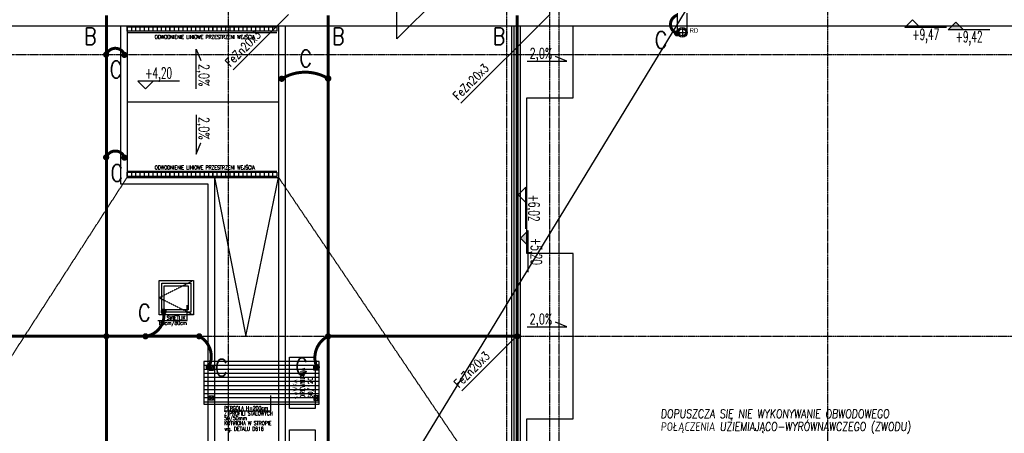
# Model space of a CAD drawing. Extents: x 3880 to 129921, y -116796 to -57711.
# Tile 30 of 110: x 13907 to 16207, y -98788 to -97822. Entities that reach past the tile are written whole.
import ezdxf
from ezdxf.enums import TextEntityAlignment as Align

# ---------------------------------------------------------------- set-up
doc = ezdxf.new("R2010")
doc.units = 0
doc.header["$LTSCALE"] = 2
for name, pattern in [('CENTER', [2, 1.25, -0.25, 0.25, -0.25]), ('DASHED', [0.75, 0.5, -0.25]), ('DASHED2', [0.375, 0.25, -0.125]), ('DIVIDE2', [0.625, 0.25, -0.125, 0, -0.125, 0, -0.125])]:
    doc.linetypes.add(name, pattern=pattern)
doc.layers.get('0').update_dxf_attribs({"color": 101, "linetype": 'CONTINUOUS'})
for name, color, linetype in [('E35', 6, 'CONTINUOUS'), ('E50', 3, 'CONTINUOUS'), ('Ele-balustrada', 114, 'CONTINUOUS'), ('Ins-kan', 54, 'CONTINUOUS'), ('Ins-wod', 152, 'CONTINUOUS'), ('Opis-rzedne', 52, 'CONTINUOUS'), ('Opis-spadki', 61, 'CONTINUOUS'), ('Os-osie glowne', 1, 'CENTER'), ('Sc-metal', 141, 'CONTINUOUS'), ('Sch-opis', 51, 'CONTINUOUS'), ('W-idok', 9, 'CONTINUOUS'), ('W-idok nad', 5, 'DASHED2'), ('Wyp-meble', 155, 'CONTINUOUS')]:
    doc.layers.add(name, color=color, linetype=linetype)
doc.styles.add('dwg_opis podstawowy', font='romans.shx', dxfattribs={"width": 0.9})
doc.styles.add('ROMANS', font='romans', dxfattribs={"width": 0.85})
doc.styles.add('TYTUL2', font='ARIAL.TTF')

# ---------------------------------------------------------------- blocks, each defined once
blk = doc.blocks.new('SPADKI')
at = {"ltscale": 25}
blk.add_lwpolyline([(0, 0), (0, -70), (-8, -50), (-8, -50)], dxfattribs=at)
at = {"ltscale": 25, "style": 'ROMANS', "width": 0.7}
blk.add_attdef('SP%', text='', height=18, rotation=90, dxfattribs=at).set_placement((-4.9, -24), align=Align.CENTER)
blk = doc.blocks.new('odwodnienie-liniowe2_mb')
at = {"ltscale": 25}
for p, q in [((0, 7.5), (100, 7.5)), ((10, 5), (10, -5)), ((20, 5), (20, -5)), ((30, 5), (30, -5)), ((40, 5), (40, -5)), ((50, 5), (50, -5)), ((60, 5), (60, -5)), ((70, 5), (70, -5)), ((80, 5), (80, -5)), ((90, 5), (90, -5)), ((0, -7.5), (100, -7.5))]:
    blk.add_line(p, q, dxfattribs=at)
blk.add_lwpolyline([(0, 5), (100, 5), (100, -5), (0, -5)], close=True, dxfattribs=at)
blk = doc.blocks.new('dwg_kota arch 50')
blk.add_lwpolyline([(39.75, 9), (-9, 9), (0, 0), (9, 9)])
at = {"style": 'dwg_opis podstawowy', "width": 0.6}
blk.add_attdef('KOTA_ARCH', text='', height=12.75, dxfattribs=at).set_placement((15.375, 8.25), align=Align.BOTTOM_CENTER)
blk = doc.blocks.new('dwg_kota kons 50')
blk.add_hatch(color=256).paths.add_polyline_path([(9, 9), (-9, 9), (0, 0)])
blk.add_lwpolyline([(39.75, 9), (-9, 9), (0, 0), (9, 9)])
at = {"style": 'dwg_opis podstawowy', "width": 0.6}
blk.add_attdef('KOTA_KONS', text='', height=12.75, dxfattribs=at).set_placement((15.375, 8.25), align=Align.BOTTOM_CENTER)
blk = doc.blocks.new('_kdjkgjksjhgkfhh')
for p, q in [((-11.2, 0), (11.2, 0)), ((0, 11.2), (0, -11.2))]:
    blk.add_line(p, q)
for radius in [11.3, 8.25]:
    blk.add_circle((0, 0), radius)

msp = doc.modelspace()

# ---------------------------------------------------------------- hatches: boundary and pattern name
at = {"layer": 'W-idok'}
h = msp.add_hatch(dxfattribs=at)
h.set_pattern_fill('ANSI31', color=256, scale=3, angle=135, style=0)
h.set_pattern_definition([(180, (-41332.875, 641.13), (-2e-15, -9.525), [])])
h.paths.add_polyline_path([(14346.673, -98670.172), (14336.673, -98670.172), (14336.673, -98720.172), (14346.673, -98720.172)])
h.paths.add_polyline_path([(14346.673, -98620.172), (14336.673, -98620.172), (14336.673, -98670.172), (14346.673, -98670.172)])
h.paths.add_polyline_path([(14361.673, -98620.172), (14346.673, -98620.172), (14346.673, -98670.172), (14361.673, -98670.172)])
h.paths.add_polyline_path([(14361.673, -98670.172), (14346.673, -98670.172), (14346.673, -98720.172), (14361.673, -98720.172)])
h.paths.add_polyline_path([(14394.673, -98670.172), (14361.673, -98670.172), (14361.673, -98720.172), (14394.673, -98720.172)])
h.paths.add_polyline_path([(14394.673, -98620.172), (14361.673, -98620.172), (14361.673, -98670.172), (14394.673, -98670.172)])
h.paths.add_polyline_path([(14511.673, -98620.172), (14394.673, -98620.172), (14394.673, -98670.172), (14511.673, -98670.172)])
h.paths.add_polyline_path([(14511.673, -98670.172), (14394.673, -98670.172), (14394.673, -98720.172), (14511.673, -98720.172)])
h.paths.add_polyline_path([(14526.673, -98670.172), (14511.673, -98670.172), (14511.673, -98720.172), (14526.673, -98720.172)])
h.paths.add_polyline_path([(14526.673, -98620.172), (14511.673, -98620.172), (14511.673, -98670.172), (14526.673, -98670.172)])
h.paths.add_polyline_path([(14536.673, -98620.172), (14526.673, -98620.172), (14526.673, -98670.172), (14536.673, -98670.172)])
h.paths.add_polyline_path([(14536.673, -98670.172), (14526.673, -98670.172), (14526.673, -98720.172), (14536.673, -98720.172)])
h.paths.add_polyline_path([(14596.673, -98620.172), (14536.673, -98620.172), (14536.673, -98670.172), (14596.673, -98670.172)])
h.paths.add_polyline_path([(14596.673, -98670.172), (14536.673, -98670.172), (14536.673, -98720.172), (14596.673, -98720.172)])
h.paths.add_polyline_path([(14606.673, -98670.172), (14596.673, -98670.172), (14596.673, -98720.172), (14606.673, -98720.172)])
h.paths.add_polyline_path([(14606.673, -98620.172), (14596.673, -98620.172), (14596.673, -98670.172), (14606.673, -98670.172)])
h.paths.add_polyline_path([(14541.593, -98709.782), (14541.593, -98630.942), (14599.45, -98630.942), (14599.45, -98709.782)], flags=9)

# ---------------------------------------------------------------- linework, layer by layer
at = {"layer": 'E35'}
for p, q in [((20306.701, -89854.952), (3879.746, -116795.688)), ((14788.085, -97866.562), (14788.085, -96634.467)), ((15094.214, -97560.433), (14788.085, -97866.562)), ((14405.331, -97938.648), (14534.5, -97809.48)), ((14405.331, -97938.648), (14534.5, -97809.48)), ((14937.495, -98016.658), (15144.673, -97809.48)), ((14937.495, -98016.658), (15144.673, -97809.48)), ((14939.648, -98688.648), (15068.816, -98559.48)), ((14939.648, -98688.648), (15068.816, -98559.48)), ((14939.648, -98688.648), (15068.816, -98559.48)), ((14939.648, -98688.648), (15068.816, -98559.48))]:
    msp.add_line(p, q, dxfattribs=at)
at = {"layer": 'E50', "const_width": 7}
for points in [[(14109.261, -97811.302), (14109.261, -101403.719)], [(14627.191, -97811.302), (14627.191, -102333.302)], [(13624.673, -98561.302), (14109.261, -98561.302)], [(14326.607, -98561.302), (14109.261, -98561.302)], [(14623.441, -98561.302), (15068.816, -98561.302)]]:
    msp.add_lwpolyline(points, dxfattribs=at)
at = {"layer": 'E50', "linetype": 'DIVIDE2', "ltscale": 70, "const_width": 7}
msp.add_lwpolyline([(15068.816, -97811.302), (15068.816, -101561.302)], dxfattribs=at)
at = {"layer": 'E50', "const_width": 7}
for points in [[(15442.342, -97811.302, 0.71386373), (15441.671, -97853.572, 2.21832926)], [(14151.532, -97903.974, 0.71386373), (14109.261, -97903.302, 2.21832926)], [(14518.798, -97959.778, -0.27841691), (14627.191, -97959.106, -2.21832926)], [(14151.532, -98143.955, 0.71386373), (14109.261, -98143.283, 2.21832926)], [(14243.067, -98503.634, -0.42391145), (14201.267, -98561.264, -2.21832926)], [(14348.49, -98633.239, 0.40166345), (14326.676, -98561.34, 2.21832926)], [(14600.869, -98633.475, -0.39380838), (14626.742, -98561.34, -2.21832926)]]:
    msp.add_lwpolyline(points, format="xyb", dxfattribs=at)
for points in [[(15438.592, -97853.758, -1), (15446.092, -97853.758, -1)], [(14108.812, -97907.014, -1), (14108.812, -97899.514, -1)], [(14151.532, -97907.724, 1), (14151.532, -97900.224, 1)], [(14518.798, -97963.528, -1), (14518.798, -97956.028, -1)], [(14626.742, -97962.818, -1), (14626.742, -97955.318, -1)], [(14627.641, -97962.818, 1), (14627.641, -97955.318, 1)], [(14108.812, -98146.995, -1), (14108.812, -98139.495, -1)], [(14151.532, -98147.705, 1), (14151.532, -98140.205, 1)], [(14243.067, -98499.884, -1), (14243.067, -98507.384, -1)], [(14105.511, -98561.302, -1), (14113.011, -98561.302, -1)], [(14200.818, -98557.552, 1), (14200.818, -98565.052, 1)], [(14326.226, -98565.052, -1), (14326.226, -98557.552, -1)], [(14623.441, -98561.302, -1), (14630.941, -98561.302, -1)], [(14627.191, -98565.052, 1), (14627.191, -98557.552, 1)], [(15065.066, -98561.302, -1), (15072.566, -98561.302, -1)], [(14348.49, -98636.989, 1), (14348.49, -98629.489, 1)], [(14600.869, -98637.225, -1), (14600.869, -98629.725, -1)]]:
    msp.add_lwpolyline(points, format="xyb", close=True, dxfattribs=at)
at = {"layer": 'Ele-balustrada'}
for points in [[(15067.173, -101563.302), (15067.173, -97836.302)], [(15071.173, -101559.302), (15071.173, -97836.302)]]:
    msp.add_lwpolyline(points, dxfattribs=at)
at = {"layer": 'Os-osie glowne'}
for points in [[(14394.673, -102606.302), (14394.673, -96629.302)], [(15044.673, -102606.302), (15044.673, -96629.302)], [(15144.673, -102606.302), (15144.673, -96629.302)], [(15166.673, -102606.302), (15166.673, -96629.302)], [(15794.673, -102606.302), (15794.673, -96629.302)], [(6322.673, -97903.302), (18589.673, -97903.302)], [(6322.673, -98561.302), (18589.673, -98561.302)]]:
    msp.add_lwpolyline(points, dxfattribs=at)
at = {"layer": 'Sc-metal'}
for points in [[(14349.173, -98630.172), (14349.173, -98640.172), (14359.173, -98640.172), (14359.173, -98630.172)], [(14604.173, -98630.172), (14604.173, -98640.172), (14594.173, -98640.172), (14594.173, -98630.172)], [(14349.173, -98710.172), (14349.173, -98700.172), (14359.173, -98700.172), (14359.173, -98710.172)], [(14604.173, -98710.172), (14604.173, -98700.172), (14594.173, -98700.172), (14594.173, -98710.172)]]:
    msp.add_lwpolyline(points, close=True, dxfattribs=at)
for points in [[(14349.173, -98630.172), (14359.173, -98640.172)], [(14359.173, -98630.172), (14349.173, -98640.172)], [(14604.173, -98630.172), (14594.173, -98640.172)], [(14594.173, -98630.172), (14604.173, -98640.172)], [(14349.173, -98710.172), (14359.173, -98700.172)], [(14359.173, -98710.172), (14349.173, -98700.172)], [(14604.173, -98710.172), (14594.173, -98700.172)], [(14594.173, -98710.172), (14604.173, -98700.172)]]:
    msp.add_lwpolyline(points, dxfattribs=at)
at = {"layer": 'Sch-opis'}
for points in [[(14229.377, -98524.378), (14298.114, -98524.378), (14298.114, -98488.736)], [(14384.142, -98735.552), (14493.114, -98735.552), (14493.114, -98699.91)]]:
    msp.add_lwpolyline(points, dxfattribs=at)
at = {"layer": 'W-idok'}
for p, q in [((9257.173, -97836.302), (18224.673, -97836.302)), ((15056.673, -101571.302), (15056.673, -97836.302)), ((15061.673, -101566.302), (15061.673, -97836.302)), ((15076.673, -101551.302), (15076.673, -97836.302)), ((15199.673, -98004.302), (15199.673, -97836.302)), ((15091.673, -98368.302), (15091.673, -98004.302)), ((15091.673, -98004.302), (15199.673, -98004.302)), ((14157.673, -98190.302), (14511.673, -98190.302)), ((15199.673, -98368.302), (15091.673, -98368.302)), ((15199.673, -98754.302), (15199.673, -98368.302)), ((15091.673, -99118.302), (15091.673, -98754.302)), ((15091.673, -98754.302), (15199.673, -98754.302))]:
    msp.add_line(p, q, dxfattribs=at)
for points in [[(15443.423, -97851.302), (15443.423, -97806.302)], [(15465.923, -97851.302), (15465.923, -97806.302)], [(14142.673, -97836.302), (14142.673, -98205.302)], [(14157.673, -97836.302), (14157.673, -98190.302)], [(14511.673, -97836.302), (14511.673, -98190.302)], [(14511.673, -97838.802), (14511.673, -100609.302)], [(14526.673, -97836.302), (14526.673, -98913.444)], [(14361.673, -98190.302), (14361.673, -100609.302)], [(14361.673, -98190.302), (14434.673, -98561.302), (14511.673, -98190.302)], [(14142.673, -98205.302), (14346.673, -98205.302)], [(14346.673, -98205.302), (14346.673, -98833.758)], [(14336.673, -98620.172), (14336.673, -98720.172), (14606.673, -98720.172), (14606.673, -98620.172), (14336.673, -98620.172)]]:
    msp.add_lwpolyline(points, dxfattribs=at)
at = {"layer": 'W-idok', "linetype": 'DASHED'}
for points in [[(14157.673, -98013.302), (14511.673, -98013.302)], [(13694.673, -98907.302), (14157.673, -98190.302)], [(14996.673, -98907.302), (14511.673, -98190.302)]]:
    msp.add_lwpolyline(points, dxfattribs=at)
at = {"layer": 'W-idok'}
for points in [[(14232.673, -98431.302), (14312.673, -98431.302), (14312.673, -98511.302), (14232.673, -98511.302)], [(14238.673, -98437.302), (14306.673, -98437.302), (14306.673, -98505.302), (14238.673, -98505.302)], [(14244.673, -98443.302), (14300.673, -98443.302), (14300.673, -98499.302), (14244.673, -98499.302)]]:
    msp.add_lwpolyline(points, close=True, dxfattribs=at)
at = {"layer": 'W-idok nad'}
msp.add_lwpolyline([(14312.673, -98431.302), (14232.673, -98471.302), (14312.673, -98511.302)], dxfattribs=at)
at = {"layer": 'Wyp-meble'}
for points in [[(14596.673, -98730.172), (14536.673, -98730.172), (14536.673, -98610.172), (14596.673, -98610.172)], [(14596.673, -98900.172), (14536.673, -98900.172), (14536.673, -98780.172), (14596.673, -98780.172)]]:
    msp.add_lwpolyline(points, close=True, dxfattribs=at)

# ---------------------------------------------------------------- block references
at = {"layer": 'Ins-kan'}
for p in [(14157.673, -97843.802), (14257.673, -97843.802), (14357.673, -97843.802), (14407.673, -97843.802), (14157.673, -98182.802), (14257.673, -98182.802), (14357.673, -98182.802), (14407.673, -98182.802)]:
    msp.add_blockref('odwodnienie-liniowe2_mb', p, dxfattribs=at)
at = {"layer": 'Ins-wod'}
msp.add_blockref('_kdjkgjksjhgkfhh', (15454.673, -97851.302), dxfattribs=at)
at = {"layer": 'Opis-rzedne'}
ref = msp.add_blockref('dwg_kota arch 50', (15992.256, -97822.159), dxfattribs=dict(at, xscale=-2, yscale=2, zscale=2, rotation=180))
ref.add_attrib('KOTA_ARCH', '+9,47', dxfattribs={"layer": '0', "height": 25.5, "style": 'dwg_opis podstawowy', "width": 0.6}).set_placement((16023.006, -97876.302), align=Align.BOTTOM_CENTER)
ref = msp.add_blockref('dwg_kota kons 50', (16093.53, -97827.659), dxfattribs=dict(at, xscale=-2, yscale=2, zscale=2, rotation=180))
ref.add_attrib('KOTA_KONS', '+9,42', dxfattribs={"layer": '0', "height": 25.5, "style": 'dwg_opis podstawowy', "width": 0.6}).set_placement((16124.28, -97881.802), align=Align.BOTTOM_CENTER)
at = {"layer": 'Opis-rzedne', "xscale": 2, "yscale": 2, "zscale": 2}
msp.add_blockref('dwg_kota arch 50', (14200.669, -97983.215), dxfattribs=at).add_auto_attribs({'KOTA_ARCH': '+4,20'})
at = {"layer": 'Opis-rzedne', "xscale": 2, "yscale": 2, "zscale": 2, "rotation": 270}
for name, p, values in [('dwg_kota arch 50', (15071.173, -98230.959), {'KOTA_ARCH': '+6,02'}), ('dwg_kota kons 50', (15076.673, -98332.233), {'KOTA_KONS': '+5,20'})]:
    msp.add_blockref(name, p, dxfattribs=at).add_auto_attribs(values)
at = {"layer": 'Opis-spadki', "xscale": 1.320808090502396, "yscale": 1.320808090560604, "zscale": 1.320808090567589, "rotation": 180}
msp.add_blockref('SPADKI', (14319.016, -97982.918), dxfattribs=at).add_auto_attribs({'SP%': '2,0%'})
at = {"layer": 'Opis-spadki'}
ref = msp.add_blockref('SPADKI', (15092.49, -97918.606), dxfattribs=dict(at, xscale=-1.320808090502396, yscale=1.320808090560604, zscale=1.320808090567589, rotation=90))
ref.add_attrib('SP%', '2,0%', dxfattribs={"layer": '0', "ltscale": 25, "height": 23.7745, "style": 'ROMANS', "width": 0.7}).set_placement((15124.253, -97912.138), align=Align.CENTER)
ref = msp.add_blockref('SPADKI', (14319.016, -98043.686), dxfattribs=dict(at, xscale=-1.320808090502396, yscale=1.320808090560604, zscale=1.320808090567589))
ref.add_attrib('SP%', '2,0%', dxfattribs={"layer": '0', "ltscale": 25, "height": 23.7745, "rotation": 270, "style": 'ROMANS', "width": 0.7}).set_placement((14325.483, -98075.448), align=Align.CENTER)
ref = msp.add_blockref('SPADKI', (15092.49, -98539.208), dxfattribs=dict(at, xscale=-1.320808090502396, yscale=1.320808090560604, zscale=1.320808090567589, rotation=90))
ref.add_attrib('SP%', '2,0%', dxfattribs={"layer": '0', "ltscale": 25, "height": 23.7745, "style": 'ROMANS', "width": 0.7}).set_placement((15124.253, -98532.741), align=Align.CENTER)

# ---------------------------------------------------------------- texts
at = {"layer": 'E35', "style": 'ROMANS', "width": 0.8}
for p in [(14398.681, -97932.88), (14398.681, -97932.88), (14930.844, -98010.89), (14930.844, -98010.89), (14932.997, -98682.88), (14932.997, -98682.88), (14932.997, -98682.88), (14932.997, -98682.88)]:
    msp.add_text('FeZn20x3', height=20, rotation=45, dxfattribs=at).set_placement(p)
at = {"layer": 'E35', "lineweight": 40, "style": 'ROMANS', "oblique": 5, "width": 0.8}
for s, p in [('DOPUSZCZA SIĘ NIE WYKONYWANIE OBWODOWEGO', (15403.721, -98752.315)), ('POŁĄCZENIA UZIEMIAJĄCO-WYRÓWNAWCZEGO (ZWODU)', (15403.721, -98782.315))]:
    msp.add_text(s, height=20, rotation=360, dxfattribs=at).set_placement(p)
at = {"layer": 'E50', "ltscale": 50, "style": 'ROMANS', "width": 0.8}
for s, p in [('B', (14057.642, -97880.38)), ('B', (14636.668, -97880.38)), ('B', (15012.022, -97880.38)), ('C', (15390.283, -97889.35)), ('C', (14560.406, -97932.349)), ('C', (14117.16, -97958.14)), ('C', (14119.148, -98199.83)), ('C', (14183.67, -98526.252)), ('C', (14363.523, -98654.54)), ('C', (14551.094, -98651.87))]:
    msp.add_text(s, height=40, dxfattribs=at).set_placement(p)
at = {"layer": 'Ins-wod', "insert": (15471.411, -97841.86), "char_height": 10.2123, "width": 1336.21749, "attachment_point": 1, "style": 'TYTUL2'}
msp.add_mtext('RD', dxfattribs=at)
at = {"layer": 'Sch-opis', "style": 'ROMANS', "width": 0.7}
for s, p in [('ODWODNIENIE LINIOWE PRZESTRZENI WEJŚCIA', (14222.212, -97866.586)), ('ODWODNIENIE LINIOWE PRZESTRZENI WEJŚCIA', (14222.212, -98171.435)), ('ŚWIETLIK ', (14250.257, -98522.613)), ('80cm/80cm', (14232.235, -98534.849)), ('Z PROFILI STALOWYCH', (14384.362, -98746.023)), ('PERGOLA H=200cm ', (14384.385, -98733.787)), ('50/50mm', (14384.362, -98757.176)), ('KOTWIONA W STROPIE', (14384.362, -98768.676)), ('wg. DETALU D616', (14385.362, -98782.048))]:
    msp.add_text(s, height=9, dxfattribs=at).set_placement(p)
at = {"layer": 'Sch-opis', "insert": (14544.293, -98707.082), "char_height": 10.8, "width": 96.59286, "attachment_point": 1, "rotation": 90, "style": 'ROMANS'}
msp.add_mtext('ŁAWKA DREWNIANA\\P60/120', dxfattribs=at)

doc.saveas('drawing.dxf')
